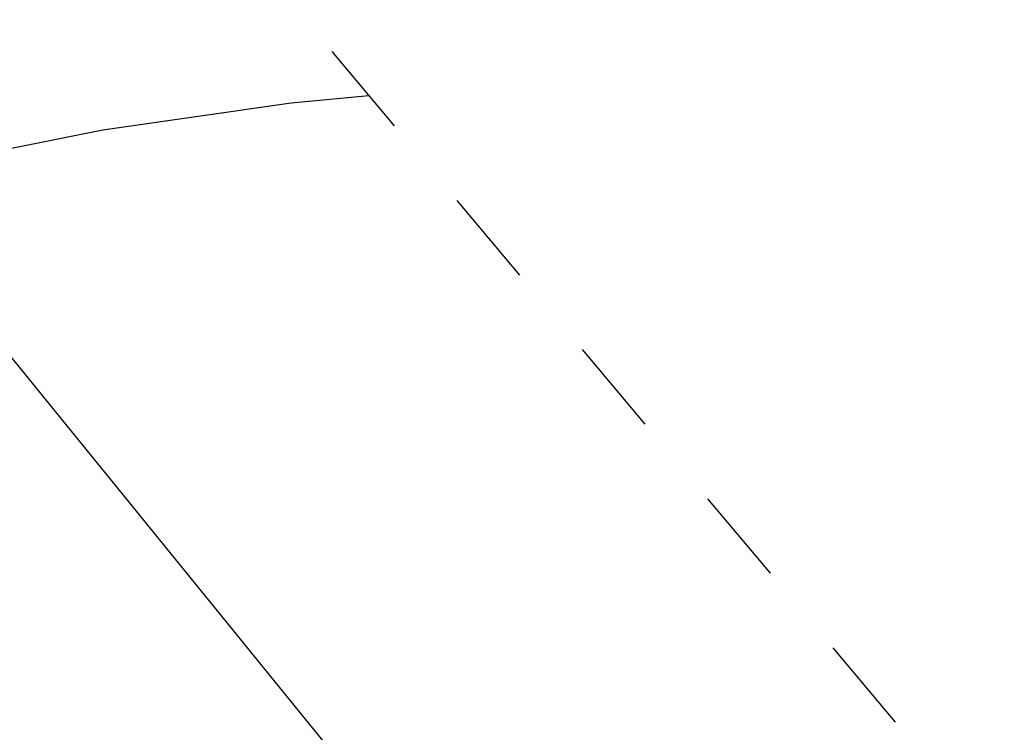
# Model space of a CAD drawing. Extents: x 0 to 370488, y 0 to 4202825.
# Tile 50 of 256: x 360214.19 to 360221.77, y 4200496.35 to 4200501.84. Entities that reach past the tile are written whole.
import ezdxf

# ---------------------------------------------------------------- set-up
doc = ezdxf.new("R2010")
doc.units = 0
doc.header["$LTSCALE"] = 0.5
doc.header["$MEASUREMENT"] = 0
doc.linetypes.add('CONTI', pattern=[0])
doc.linetypes.add('Д_ТРОТ_ТРУБА', pattern=[3, 1.5, -1.5])
for name, color, linetype in [('(014) Водопровод', 5, 'ИК_Водопровод -------в--------'), ('(025) Дорога', 7, 'Continuous'), ('GORIZDEFAULT', 32, 'CONTI')]:
    doc.layers.add(name, color=color, linetype=linetype)
doc.styles.get("Standard").update_dxf_attribs({"font": 'isocpeur.ttf'})
doc.linetypes.add('ИК_Водопровод -------в--------', pattern='A,9,-0.6,["В",Standard,S=1.2,R=0,X=0,Y=-0.6],-1.2', length=10.8)

msp = doc.modelspace()

# ---------------------------------------------------------------- linework, layer by layer
at = {"layer": '(014) Водопровод', "flags": 128}
msp.add_lwpolyline([(360036.4378, 4200773.0145), (360047.0977, 4200750.3105), (360089.7596, 4200681.101), (360107.6188, 4200655.7963), (360141.8255, 4200594.0387), (360149.3453, 4200579.9984), (360206.507, 4200508.6105), (360230.262, 4200479.3873), (360306.2812, 4200388.525), (360409.1536, 4200291.5533), (360456.1144, 4200244.1908), (360490.7928, 4200199.3371)], dxfattribs=at)
at = {"layer": '(025) Дорога', "linetype": 'Д_ТРОТ_ТРУБА', "flags": 128}
for points in [[(360044.1953, 4200796.0117), (360041.8164, 4200791.7725), (360042.3584, 4200788.3041), (360046.0867, 4200780.21), (360059.0121, 4200755.8869), (360082.2659, 4200713.415), (360119.8375, 4200651.9108), (360154.2478, 4200588.2735), (360168.9516, 4200565.337), (360182.6178, 4200547.7659), (360213.0435, 4200512.0439), (360268.2829, 4200446.2622), (360308.9265, 4200401.5342), (360387.3686, 4200322.5934), (360428.1163, 4200283.4973), (360457.1161, 4200256.4198), (360464.8857, 4200245.4437), (360476.5072, 4200228.2628), (360489.0602, 4200214.493), (360499.0649, 4200202.9837)], [(360034.8587, 4200791.3921), (360036.7325, 4200790.5012), (360038.7612, 4200786.5526), (360042.5011, 4200778.4333), (360055.4916, 4200753.9879), (360078.8029, 4200711.4108), (360116.369, 4200649.9155), (360150.8, 4200586.24), (360165.6824, 4200563.025), (360179.515, 4200545.24), (360209.9892, 4200509.4609), (360265.27, 4200443.63), (360306.0262, 4200398.7781), (360384.5648, 4200319.7401), (360425.3665, 4200280.5922), (360454.0874, 4200253.7751), (360461.5963, 4200243.1673), (360473.3562, 4200225.7819), (360486.0723, 4200211.8331), (360495.2332, 4200201.2946)]]:
    msp.add_lwpolyline(points, dxfattribs=at)
at = {"layer": 'GORIZDEFAULT', "color": 32}
msp.add_polyline3d([(360216.8792, 4200501.256, 545.5), (360216.28, 4200501.2, 545.5), (360214.83, 4200500.99, 545.5), (360213.33, 4200500.69, 545.5), (360211.8, 4200500.3, 545.5), (360210.24, 4200499.81, 545.5), (360208.67, 4200499.22, 545.5), (360207.1, 4200498.53, 545.5), (360205.53, 4200497.75, 545.5), (360204, 4200496.86, 545.5), (360202.5, 4200495.89, 545.5), (360201.07, 4200494.87, 545.5), (360199.72, 4200493.81, 545.5), (360198.48, 4200492.74, 545.5), (360197.36, 4200491.69, 545.5), (360196.39, 4200490.67, 545.5)], dxfattribs=at)

doc.saveas('drawing.dxf')
